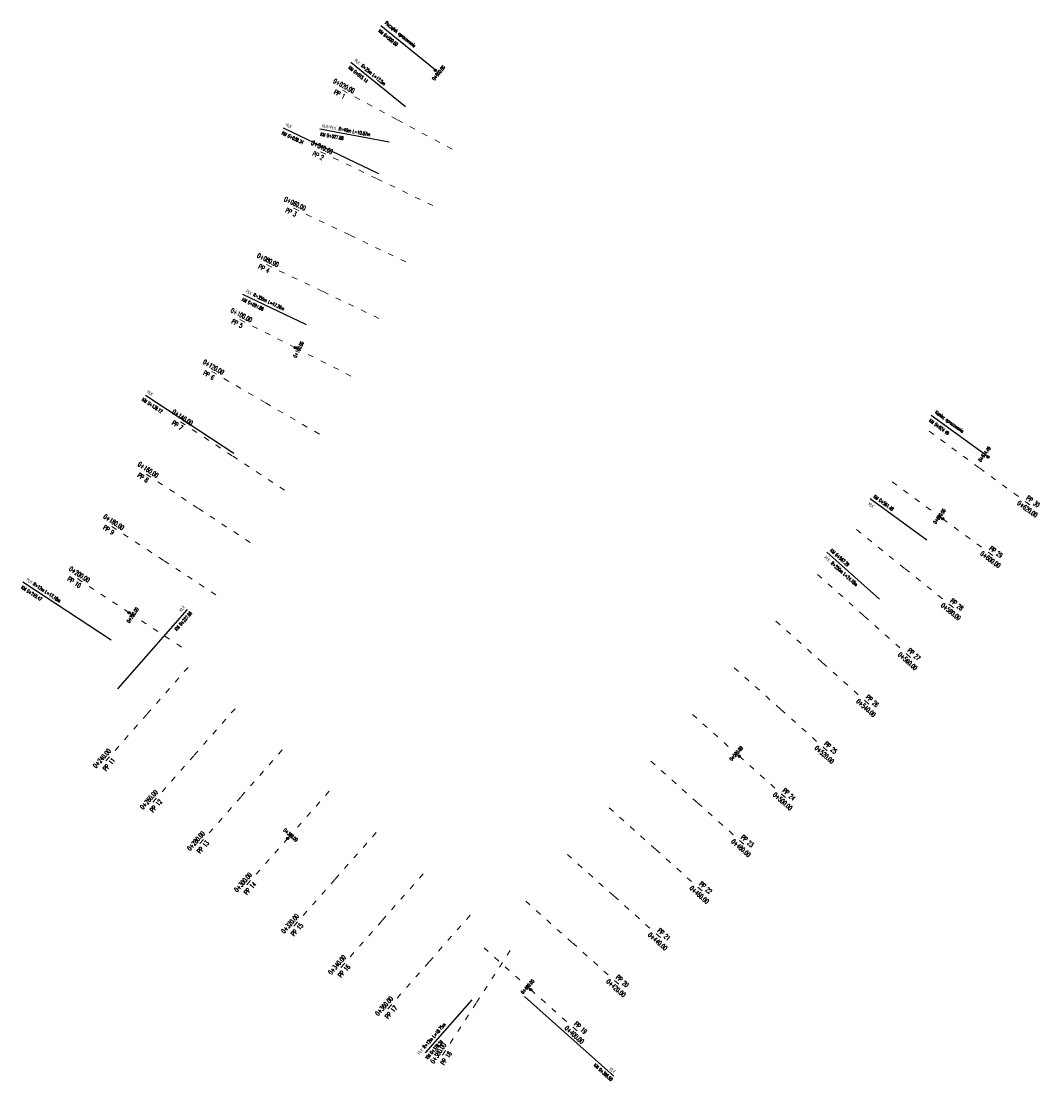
# Model space of a CAD drawing. Header units: metres. Extents: x 7443303 to 7445102, y 5636808 to 5638129.
# Tile 1 of 11: x 7443303 to 7443628, y 5636808 to 5637148. Entities that reach past the tile are written whole.
import ezdxf

# ---------------------------------------------------------------- set-up
doc = ezdxf.new("R2010")
doc.units = ezdxf.units.M
doc.linetypes.add('ACAD_ISO03W100', pattern=[30, 12, -18])
for name, color, linetype in [('K_linia próbkowania', 7, 'Continuous'), ('K_opis osi', 7, 'Continuous'), ('K_pkt charakter', 7, 'Continuous')]:
    doc.layers.add(name, color=color, linetype=linetype)
doc.styles.add('MAT', font='simplex.shx', dxfattribs={"width": 0.6})

# ---------------------------------------------------------------- blocks, each defined once
blk = doc.blocks.new('kilometraz')
at = {"linetype": 'ByBlock', "lineweight": -2}
blk.add_hatch(color=0, dxfattribs=at).paths.add_polyline_path([(0, -0.5, 0.414214), (0.5, 0, 0.414214), (0, 0.5)])
at = {"color": 0, "linetype": 'ByBlock', "lineweight": -2}
blk.add_line((0, 0.5), (0, -0.5), dxfattribs=at)
blk.add_circle((0, 0), 0.5, dxfattribs=at)

msp = doc.modelspace()

# ---------------------------------------------------------------- linework, layer by layer
at = {"layer": 'K_linia próbkowania', "linetype": 'ACAD_ISO03W100', "lineweight": 13, "ltscale": 0.15}
for points in [[(7443440.34, 5637106.87), (7443422.71, 5637116.31), (7443405.09, 5637125.76)], [(7443434.22, 5637088.85), (7443416.18, 5637097.49), (7443398.15, 5637106.12)], [(7443425.58, 5637070.81), (7443407.55, 5637079.45), (7443389.51, 5637088.09)], [(7443416.95, 5637052.77), (7443398.91, 5637061.41), (7443380.87, 5637070.05)], [(7443408.02, 5637034.36), (7443390.19, 5637043.41), (7443372.35, 5637052.47)], [(7443397.91, 5637015.79), (7443380.63, 5637025.85), (7443363.34, 5637035.91)], [(7443386.79, 5636997.87), (7443370.08, 5637008.86), (7443353.37, 5637019.84)], [(7443592.83, 5637016.69), (7443608.97, 5637004.87), (7443625.1, 5636993.06)], [(7443375.8, 5636981.16), (7443359.09, 5636992.15), (7443342.38, 5637003.13)], [(7443581.01, 5637000.55), (7443597.15, 5636988.74), (7443613.29, 5636976.92)], [(7443364.82, 5636964.45), (7443348.1, 5636975.43), (7443331.39, 5636986.42)], [(7443569.55, 5636985.3), (7443585.12, 5636972.76), (7443600.7, 5636960.21)], [(7443353.83, 5636947.74), (7443337.12, 5636958.72), (7443320.41, 5636969.71)], [(7443557.13, 5636970.95), (7443572.05, 5636957.63), (7443586.97, 5636944.31)], [(7443543.81, 5636956.03), (7443558.73, 5636942.71), (7443573.65, 5636929.39)], [(7443355.94, 5636941.24), (7443342.75, 5636926.22), (7443329.55, 5636911.19)], [(7443530.49, 5636941.11), (7443545.41, 5636927.79), (7443560.33, 5636914.47)], [(7443370.97, 5636928.05), (7443357.78, 5636913.02), (7443344.58, 5636897.99)], [(7443517.17, 5636926.19), (7443532.09, 5636912.87), (7443547.01, 5636899.55)], [(7443386, 5636914.85), (7443372.8, 5636899.82), (7443359.61, 5636884.79)], [(7443503.85, 5636911.27), (7443518.77, 5636897.95), (7443533.69, 5636884.63)], [(7443401.03, 5636901.65), (7443387.83, 5636886.63), (7443374.63, 5636871.6)], [(7443490.53, 5636896.35), (7443505.45, 5636883.03), (7443520.37, 5636869.71)], [(7443416.06, 5636888.46), (7443402.86, 5636873.43), (7443389.66, 5636858.4)], [(7443477.21, 5636881.43), (7443492.13, 5636868.11), (7443507.05, 5636854.79)], [(7443431.08, 5636875.26), (7443417.89, 5636860.23), (7443404.69, 5636845.2)], [(7443463.89, 5636866.51), (7443478.81, 5636853.19), (7443493.73, 5636839.87)], [(7443446.11, 5636862.06), (7443432.92, 5636847.03), (7443419.72, 5636832.01)], [(7443458.88, 5636850.74), (7443448.02, 5636833.94), (7443437.17, 5636817.14)], [(7443450.57, 5636851.59), (7443465.49, 5636838.27), (7443480.41, 5636824.95)]]:
    msp.add_lwpolyline(points, dxfattribs=at)
at = {"layer": 'K_pkt charakter', "linetype": 'Continuous', "lineweight": -3}
for p, q in [((7443435, 5637132.06), (7443417.59, 5637146.31)), ((7443425.41, 5637120.34), (7443408, 5637134.6)), ((7443416.9, 5637098.98), (7443386.42, 5637113.58)), ((7443420.18, 5637109.1), (7443398.06, 5637113.23)), ((7443393.78, 5637050.71), (7443373.49, 5637060.43)), ((7443370.56, 5637009.59), (7443342.36, 5637028.13)), ((7443611.62, 5637008.5), (7443593.47, 5637021.79)), ((7443592.11, 5636981.86), (7443573.96, 5636995.15)), ((7443576.91, 5636963.07), (7443560.12, 5636978.05)), ((7443331.36, 5636949.97), (7443303.16, 5636968.51)), ((7443333.47, 5636934.36), (7443355.74, 5636959.72)), ((7443446.62, 5636835), (7443431.77, 5636818.09)), ((7443463.49, 5636836.03), (7443492.02, 5636810.55))]:
    msp.add_line(p, q, dxfattribs=at)

# ---------------------------------------------------------------- block references
at = {"layer": 'K_opis osi', "color": 7, "linetype": 'Continuous', "lineweight": 25}
for p, xscale, yscale, zscale, rotation in [((7443435, 5637132.06), 0.7499999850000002, 0.7499999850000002, 0.7499999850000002, 230.6878099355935), ((7443390.19, 5637043.41), 0.7499999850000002, 0.7499999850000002, 0.7499999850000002, 243.0802588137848), ((7443611.62, 5637008.5), 0.7499999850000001, 0.7499999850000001, 0.7499999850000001, 53.78557266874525), ((7443597.15, 5636988.74), 0.7499999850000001, 0.7499999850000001, 0.7499999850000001, 53.78557266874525), ((7443337.12, 5636958.72), 0.7499999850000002, 0.7499999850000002, 0.7499999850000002, 236.6755503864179), ((7443532.09, 5636912.87), 0.7499999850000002, 0.7499999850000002, 0.7499999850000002, 48.24340278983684), ((7443387.83, 5636886.63), 0.7499999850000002, 0.7499999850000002, 0.7499999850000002, 318.7115704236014), ((7443465.49, 5636838.27), 0.7499999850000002, 0.7499999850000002, 0.7499999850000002, 48.24340278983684)]:
    msp.add_blockref('kilometraz', p, dxfattribs=dict(at, xscale=xscale, yscale=yscale, zscale=zscale, rotation=rotation))

# ---------------------------------------------------------------- texts
at = {"layer": 'K_linia próbkowania', "linetype": 'Continuous', "lineweight": -3, "char_height": 1.5, "attachment_point": 5, "style": 'MAT'}
for s, insert, rotation in [('0+020.00', (7443405.79, 5637127.08), 331.8194), ('PP 1', (7443404.38, 5637124.43), 331.8194), ('0+040.00', (7443398.79, 5637107.48), 334.4122), ('PP 2', (7443397.5, 5637104.77), 334.4122), ('0+060.00', (7443390.16, 5637089.44), 334.4122), ('PP 3', (7443388.86, 5637086.73), 334.4122), ('0+080.00', (7443381.52, 5637071.4), 334.4122), ('PP 4', (7443380.22, 5637068.69), 334.4122), ('0+100.00', (7443373.03, 5637053.8), 333.0803), ('PP 5', (7443371.67, 5637051.13), 333.0803), ('0+120.00', (7443364.09, 5637037.2), 329.8062), ('PP 6', (7443362.58, 5637034.61), 329.8062), ('0+140.00', (7443354.19, 5637021.1), 326.6756), ('PP 7', (7443352.54, 5637018.59), 326.6756), ('0+160.00', (7443343.2, 5637004.39), 326.6756), ('PP 8', (7443341.56, 5637001.88), 326.6756), ('PP 30', (7443625.99, 5636994.27), 323.7856), ('0+620.00', (7443624.22, 5636991.85), 323.7856), ('0+180.00', (7443332.22, 5636987.68), 326.6756), ('PP 9', (7443330.57, 5636985.17), 326.6756), ('PP 29', (7443614.17, 5636978.13), 323.7856), ('0+600.00', (7443612.4, 5636975.71), 323.7856), ('0+200.00', (7443321.23, 5636970.96), 326.6756), ('PP 10', (7443319.58, 5636968.46), 326.6756), ('PP 28', (7443601.64, 5636961.38), 321.1555), ('0+580.00', (7443599.76, 5636959.05), 321.1555), ('0+560.00', (7443585.97, 5636943.19), 318.2434), ('PP 27', (7443587.97, 5636945.43), 318.2434), ('PP 26', (7443574.65, 5636930.51), 318.2434), ('0+540.00', (7443572.65, 5636928.27), 318.2434), ('0+240.00', (7443328.42, 5636912.18), 48.7116), ('0+520.00', (7443559.33, 5636913.35), 318.2434), ('PP 25', (7443561.33, 5636915.59), 318.2434), ('PP 11', (7443330.68, 5636910.2), 48.7116), ('0+260.00', (7443343.45, 5636898.98), 48.7116), ('0+500.00', (7443546.01, 5636898.43), 318.2434), ('PP 24', (7443548.01, 5636900.67), 318.2434), ('PP 12', (7443345.71, 5636897), 48.7116), ('0+280.00', (7443358.48, 5636885.78), 48.7116), ('PP 23', (7443534.69, 5636885.75), 318.2434), ('PP 13', (7443360.73, 5636883.8), 48.7116), ('0+480.00', (7443532.69, 5636883.51), 318.2434), ('0+300.00', (7443373.51, 5636872.59), 48.7116), ('PP 14', (7443375.76, 5636870.61), 48.7116), ('0+460.00', (7443519.37, 5636868.59), 318.2434), ('PP 22', (7443521.37, 5636870.83), 318.2434), ('0+320.00', (7443388.54, 5636859.39), 48.7116), ('PP 15', (7443390.79, 5636857.41), 48.7116), ('PP 21', (7443508.05, 5636855.91), 318.2434), ('0+440.00', (7443506.05, 5636853.67), 318.2434), ('0+340.00', (7443403.56, 5636846.19), 48.7116), ('PP 16', (7443405.82, 5636844.21), 48.7116), ('0+420.00', (7443492.73, 5636838.75), 318.2434), ('PP 20', (7443494.73, 5636840.99), 318.2434), ('0+360.00', (7443418.59, 5636833), 48.7116), ('PP 17', (7443420.85, 5636831.02), 48.7116), ('0+400.00', (7443479.41, 5636823.83), 318.2434), ('PP 19', (7443481.41, 5636826.07), 318.2434), ('0+380.00', (7443435.91, 5636817.96), 57.1268), ('PP 18', (7443438.43, 5636816.33), 57.1268)]:
    msp.add_mtext(s, dxfattribs=dict(at, insert=insert, rotation=rotation))
at = {"layer": 'K_opis osi', "color": 7, "linetype": 'Continuous', "lineweight": -3, "char_height": 1.125, "style": 'MAT'}
for s, insert, attachment_point, rotation in [('0+000.00', (7443435.59, 5637131.59), 2, 50.6878), ('0+100.00', (7443390.75, 5637043.08), 2, 63.0803), ('0+624.49', (7443610.95, 5637009.08), 8, 53.7856), ('0+600.00', (7443596.54, 5636989.21), 8, 53.7856), ('0+200.00', (7443337.78, 5636958.24), 2, 56.6756), ('0+500.00', (7443531.55, 5636913.36), 8, 48.2434), ('0+300.00', (7443388.36, 5636887.26), 8, 318.7116), ('0+400.00', (7443464.87, 5636838.84), 8, 48.2434)]:
    msp.add_mtext(s, dxfattribs=dict(at, insert=insert, attachment_point=attachment_point, rotation=rotation))
at = {"layer": 'K_pkt charakter', "linetype": 'Continuous', "lineweight": -3, "char_height": 1.1, "style": 'MAT'}
for s, insert, attachment_point, rotation in [('Początek opracowania', (7443418.54, 5637146.73), 7, 320.6878), ('KM 0+000.00', (7443417.37, 5637145.31), 1, 320.6878), ('PŁK: R=25m L=12.5m', (7443408.95, 5637135.01), 7, 320.6878), ('KM 0+015.14', (7443407.78, 5637133.59), 1, 320.6878), ('KŁK', (7443387.05, 5637114.29), 7, 334.4122), ('KŁK/PŁK: R=40m L=10.67m', (7443398.65, 5637113.86), 7, 349.4122), ('KM 0+038.34', (7443386.25, 5637112.64), 1, 334.4122), ('KM 0+027.68', (7443398.35, 5637112.24), 1, 349.4122), ('PŁK R=350m L=47.26m', (7443374.31, 5637061.05), 7, 334.4122), ('KM 0+091.86', (7443373.52, 5637059.4), 1, 334.4122), ('KM 0+139.12', (7443341.69, 5637027.47), 1, 326.6756), ('KŁK', (7443342.7, 5637029.01), 7, 326.6756), ('KM 0+624.49', (7443593.3, 5637020.77), 1, 323.7856), ('Koniec opracowania', (7443594.39, 5637022.26), 7, 323.7856), ('KM 0+591.48', (7443574.88, 5636995.62), 7, 323.7856), ('KŁK', (7443573.8, 5636994.13), 1, 323.7856), ('PŁK: R=250m L=24.18m', (7443559.86, 5636977.06), 1, 318.2434), ('KM 0+567.29', (7443561.08, 5636978.43), 7, 318.2434), ('PŁK R=12m L=17.18m', (7443304.12, 5636968.98), 7, 326.6756), ('KM 0+210.47', (7443303.11, 5636967.45), 1, 326.6756), ('KŁK', (7443355.15, 5636960.44), 9, 48.7116), ('KM 0+227.66', (7443356.53, 5636959.23), 3, 48.7116), ('PŁK R=12m L=18.75m', (7443438.39, 5636827.02), 9, 48.7116), ('KM 0+378.24', (7443436.68, 5636822.29), 3, 48.7116), ('KM 0+396.99', (7443485.49, 5636813.91), 7, 318.2434), ('KŁK', (7443491.24, 5636813.6), 1, 318.2434)]:
    msp.add_mtext(s, dxfattribs=dict(at, insert=insert, attachment_point=attachment_point, rotation=rotation))

doc.saveas('drawing.dxf')
